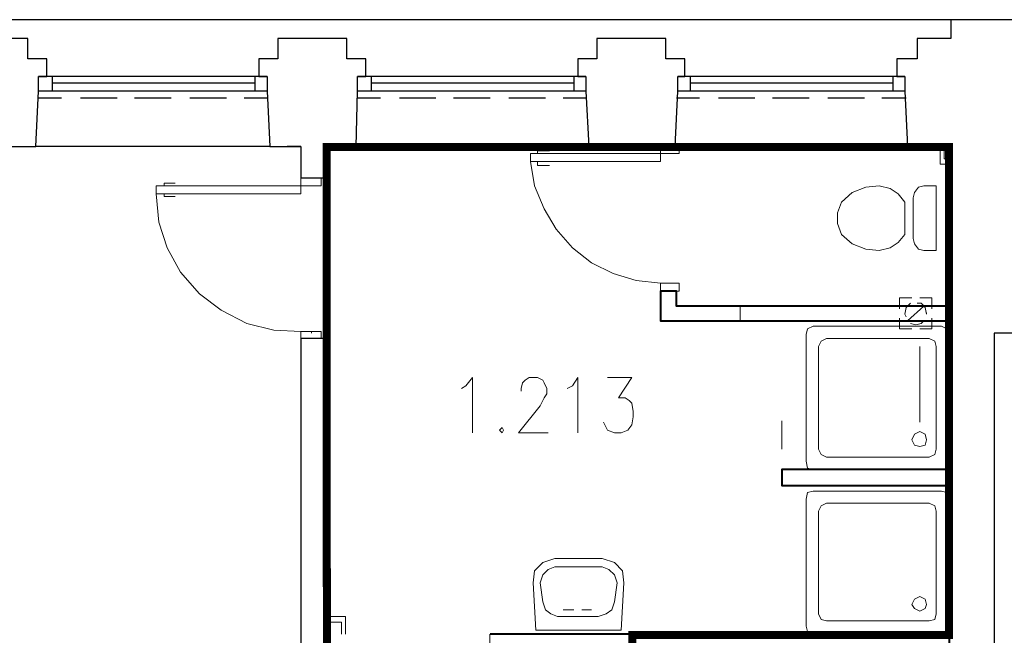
# Model space of a CAD drawing. Header units: millimetres. Extents: x 1 to 17496, y 1 to 30809.
# Tile 119 of 256: x 3301 to 3914, y 22150 to 22534. Entities that reach past the tile are written whole.
import ezdxf

# ---------------------------------------------------------------- set-up
doc = ezdxf.new("R2010")
doc.units = ezdxf.units.MM
doc.linetypes.add('CENTER', pattern=[2, 1.25, -0.25, 0.25, -0.25])
doc.layers.add('0_Przyz_Łazienka personelu', color=200, linetype='CENTER', lineweight=40)
doc.layers.add('PDF _Geometria', color=7, linetype='Continuous')

msp = doc.modelspace()

# ---------------------------------------------------------------- linework, layer by layer
at = {"layer": '0_Przyz_Łazienka personelu', "ltscale": 500, "const_width": 5}
msp.add_lwpolyline([(3492.17, 22454.74), (3879.89, 22454.74), (3879.89, 22150.39), (3682.68, 22150.39), (3682.68, 21788.61), (3492.74, 21788.42), (3492.19, 22214.39)], close=True, dxfattribs=at)
at = {"layer": 'PDF _Geometria', "lineweight": 25}
for points in [[(3881.12, 22534.04), (3682.36, 22534.04), (3483.6, 22534.04), (3283.99, 22534.04), (3085.22, 22534.04), (2886.46, 22534.04), (2687.69, 22534.04), (2488.93, 22534.04), (2289.32, 22534.04)], [(3931.66, 22338.64), (3931.66, 22534.04), (3881.12, 22534.04), (3881.12, 22522.25), (3860.07, 22522.25), (3860.07, 22509.62), (3847.44, 22509.62), (3847.44, 22498.67), (3852.49, 22498.67), (3852.49, 22489.4), (3854.17, 22454.87), (3709.31, 22454.87)], [(3257.88, 22454.87), (3310.94, 22454.87), (3312.62, 22489.4), (3312.62, 22498.67), (3317.68, 22498.67), (3317.68, 22509.62), (3305.89, 22509.62), (3305.89, 22522.25), (3283.99, 22522.25), (3262.93, 22522.25), (3262.93, 22509.62), (3251.14, 22509.62), (3251.14, 22498.67), (3256.19, 22498.67), (3256.19, 22489.4), (3257.88, 22454.87), (3112.17, 22454.87)], [(3456.64, 22454.87), (3476.02, 22454.87), (3476.02, 22435.5), (3492.86, 22435.5), (3492.86, 22454.87), (3510.55, 22454.87), (3511.39, 22489.4), (3511.39, 22498.67), (3516.44, 22498.67), (3516.44, 22509.62), (3504.65, 22509.62), (3504.65, 22522.25), (3483.6, 22522.25), (3461.7, 22522.25), (3461.7, 22509.62), (3449.91, 22509.62), (3449.91, 22498.67), (3454.96, 22498.67), (3454.96, 22489.4), (3456.64, 22454.87), (3310.94, 22454.87)], [(3655.41, 22454.87), (3709.31, 22454.87), (3711, 22489.4), (3711, 22498.67), (3715.21, 22498.67), (3715.21, 22509.62), (3703.42, 22509.62), (3703.42, 22522.25), (3682.36, 22522.25), (3660.46, 22522.25), (3660.46, 22509.62), (3648.67, 22509.62), (3648.67, 22498.67), (3653.72, 22498.67), (3653.72, 22489.4), (3655.41, 22454.87), (3510.55, 22454.87)], [(3454.96, 22498.67), (3312.62, 22498.67)], [(3321.05, 22498.67), (3321.05, 22489.4)], [(3447.38, 22494.46), (3321.05, 22494.46)], [(3447.38, 22498.67), (3447.38, 22489.4)], [(3653.72, 22498.67), (3511.39, 22498.67)], [(3519.81, 22498.67), (3519.81, 22489.4)], [(3646.14, 22494.46), (3519.81, 22494.46)], [(3646.14, 22498.67), (3646.14, 22489.4)], [(3852.49, 22498.67), (3711, 22498.67)], [(3718.58, 22498.67), (3718.58, 22489.4)], [(3844.91, 22494.46), (3718.58, 22494.46)], [(3844.91, 22498.67), (3844.91, 22489.4)], [(3454.96, 22489.4), (3312.62, 22489.4)], [(3653.72, 22489.4), (3511.39, 22489.4)], [(3852.49, 22489.4), (3711, 22489.4)], [(3326.94, 22485.19), (3312.62, 22485.19)], [(3361.47, 22485.19), (3338.73, 22485.19)], [(3395.16, 22485.19), (3372.42, 22485.19)], [(3429.69, 22485.19), (3406.95, 22485.19)], [(3454.96, 22485.19), (3440.64, 22485.19)], [(3525.71, 22485.19), (3511.39, 22485.19)], [(3560.24, 22485.19), (3537.5, 22485.19)], [(3593.93, 22485.19), (3571.19, 22485.19)], [(3628.46, 22485.19), (3605.72, 22485.19)], [(3653.72, 22485.19), (3639.41, 22485.19)], [(3724.47, 22485.19), (3710.15, 22485.19)], [(3759, 22485.19), (3736.26, 22485.19)], [(3792.69, 22485.19), (3769.95, 22485.19)], [(3827.22, 22485.19), (3804.48, 22485.19)], [(3853.33, 22485.19), (3838.17, 22485.19)], [(3476.02, 22454.87), (3467.59, 22454.87)], [(3518.97, 22454.87), (3501.28, 22454.87)], [(3854.17, 22454.87), (3880.28, 22454.87), (3880.28, 21787.83), (3652.04, 21787.83), (3652.04, 21745.72), (3951.87, 21745.72), (3951.87, 22267.06), (3986.4, 22267.06), (3986.4, 22338.64), (3908.08, 22338.64), (3908.08, 21745.72)]]:
    msp.add_lwpolyline(points, dxfattribs=at)
at = {"layer": 'PDF _Geometria', "lineweight": 18}
for points in [[(3331.99, 22454.87), (3313.47, 22454.87)], [(3623.4, 22450.66), (3623.4, 22452.34), (3630.98, 22452.34)], [(3653.72, 22454.87), (3635.2, 22454.87)], [(3874.39, 22454.87), (3874.39, 22443.92), (3880.28, 22443.92)], [(3876.91, 22454.87), (3876.91, 22447.29), (3880.28, 22447.29)], [(3700.05, 22369.81), (3684.89, 22371.49), (3670.57, 22375.7), (3657.09, 22382.44), (3645.3, 22391.7), (3635.2, 22403.5), (3627.62, 22416.13), (3621.72, 22430.45), (3619.19, 22445.61)], [(3623.4, 22445.61), (3623.4, 22443.08), (3630.98, 22443.08)], [(3390.95, 22430.45), (3390.95, 22432.13), (3397.69, 22432.13)], [(3476.02, 22339.49), (3459.17, 22340.33), (3442.33, 22344.54), (3426.32, 22352.96), (3412.85, 22363.07), (3401.06, 22376.54), (3392.63, 22391.7), (3387.58, 22407.71), (3385.9, 22425.39)], [(3390.95, 22425.39), (3390.95, 22423.71), (3397.69, 22423.71)], [(3856.7, 22360.54), (3849.12, 22360.54), (3849.12, 22353.8)], [(3869.33, 22353.8), (3869.33, 22360.54), (3861.75, 22360.54)], [(3749.74, 22355.49), (3749.74, 22346.22), (3749.74, 22355.49)], [(3855.86, 22357.17), (3853.33, 22354.65), (3852.49, 22350.44), (3853.33, 22348.75)], [(3864.28, 22355.49), (3854.17, 22346.22)], [(3865.96, 22351.28), (3865.96, 22350.44), (3865.12, 22354.65), (3862.6, 22357.17), (3860.07, 22357.17)], [(3849.12, 22347.91), (3849.12, 22341.17), (3856.7, 22341.17)], [(3855.86, 22344.54), (3859.23, 22343.7), (3862.6, 22344.54), (3864.28, 22346.22)], [(3861.75, 22341.17), (3869.33, 22341.17), (3869.33, 22347.91)], [(3482.75, 22338.64), (3482.75, 22339.49)], [(3491.18, 22335.28), (3491.18, 22336.12)], [(3492.86, 22330.22), (3492.86, 22312.54)], [(3861.75, 22330.22), (3861.75, 22283.06)], [(3576.24, 22304.11), (3578.77, 22305.8), (3582.98, 22310.85), (3582.98, 22276.32)], [(3613.3, 22302.43), (3613.3, 22304.11), (3614.14, 22307.48), (3615.82, 22309.17), (3618.35, 22310.85), (3623.4, 22310.85), (3626.77, 22309.17), (3627.62, 22307.48), (3629.3, 22304.11), (3629.3, 22300.74), (3627.62, 22298.22), (3625.09, 22293.16), (3611.61, 22276.32), (3630.14, 22276.32)], [(3641.93, 22304.11), (3645.3, 22305.8), (3648.67, 22310.85), (3648.67, 22276.32)], [(3667.2, 22310.85), (3682.36, 22310.85), (3673.94, 22298.22), (3678.15, 22298.22), (3680.68, 22296.53), (3682.36, 22294.85), (3683.2, 22289.8), (3683.2, 22286.43), (3682.36, 22281.37), (3679.83, 22278), (3675.62, 22276.32), (3671.41, 22276.32), (3667.2, 22278), (3666.36, 22279.69), (3664.67, 22283.06)], [(3775.85, 22283.9), (3775.85, 22266.21)], [(3880.28, 22266.21), (3880.28, 22283.9)], [(3639.41, 22165.99), (3646.14, 22165.99)], [(3657.09, 22165.99), (3651.2, 22165.99)], [(3492.86, 22161.78), (3503.81, 22161.78), (3503.81, 22150.83)], [(3492.86, 22158.41), (3501.28, 22158.41), (3501.28, 22150.83)], [(3593.88, 22150.83), (3593.88, 22135.67), (3593.88, 22150.83)]]:
    msp.add_lwpolyline(points, dxfattribs=at)
for points in [[(3619.19, 22445.61), (3700.05, 22445.61), (3700.05, 22454.87), (3711.84, 22454.87), (3711.84, 22450.66), (3619.19, 22450.66)], [(3385.9, 22425.39), (3476.02, 22425.39), (3476.02, 22435.5), (3488.65, 22435.5), (3488.65, 22430.45), (3385.9, 22430.45)], [(3852.49, 22400.13), (3852.49, 22420.34), (3848.28, 22425.39), (3843.22, 22428.76), (3836.49, 22430.45), (3828.06, 22429.6), (3819.64, 22426.24), (3812.9, 22420.34), (3810.38, 22413.6), (3810.38, 22406.86), (3812.9, 22400.13), (3819.64, 22394.23), (3828.06, 22390.86), (3836.49, 22390.02), (3843.22, 22391.7), (3848.28, 22395.07)], [(3864.28, 22390.02), (3871.86, 22390.02), (3871.86, 22430.45), (3864.28, 22430.45), (3860.91, 22429.6), (3858.38, 22426.24), (3857.54, 22422.87), (3857.54, 22397.6), (3858.38, 22394.23), (3860.91, 22390.86)], [(3711.84, 22364.75), (3711.84, 22369.81), (3700.05, 22369.81), (3700.05, 22364.75)], [(3759, 22355.49), (3741.32, 22355.49)], [(3741.32, 22346.22), (3759, 22346.22)], [(3795.22, 22253.58), (3875.23, 22253.58), (3878.6, 22254.42), (3880.28, 22258.63), (3880.28, 22337.8), (3878.6, 22341.17), (3875.23, 22342.86), (3795.22, 22342.86), (3791.85, 22341.17), (3791.01, 22337.8), (3791.01, 22258.63), (3791.85, 22254.42)], [(3488.65, 22335.28), (3488.65, 22339.49), (3476.02, 22339.49), (3476.02, 22335.28)], [(3803.64, 22261.16), (3867.65, 22261.16), (3871.02, 22262.84), (3871.86, 22266.21), (3871.86, 22330.22), (3871.02, 22333.59), (3867.65, 22335.28), (3803.64, 22335.28), (3800.27, 22333.59), (3798.59, 22330.22), (3798.59, 22266.21), (3800.27, 22262.84)], [(3880.28, 22330.22), (3880.28, 22312.54)], [(3601.51, 22279.69), (3599.82, 22278), (3601.51, 22276.32), (3602.35, 22278)], [(3861.75, 22277.16), (3858.38, 22275.48), (3856.7, 22272.11), (3858.38, 22268.74), (3861.75, 22267.9), (3865.12, 22268.74), (3865.96, 22272.11), (3865.12, 22275.48)], [(3795.22, 22150.83), (3875.23, 22150.83), (3878.6, 22152.51), (3880.28, 22155.88), (3880.28, 22235.05), (3878.6, 22239.26), (3875.23, 22240.1), (3795.22, 22240.1), (3791.85, 22239.26), (3791.01, 22235.05), (3791.01, 22155.88), (3791.85, 22152.51)], [(3803.64, 22159.25), (3867.65, 22159.25), (3871.02, 22160.09), (3871.86, 22163.46), (3871.86, 22227.47), (3871.02, 22230.84), (3867.65, 22232.52), (3803.64, 22232.52), (3800.27, 22230.84), (3798.59, 22227.47), (3798.59, 22163.46), (3800.27, 22160.09)], [(3675.62, 22153.36), (3677.31, 22182.83), (3676.46, 22190.41), (3671.41, 22195.47), (3663.83, 22197.99), (3634.35, 22197.99), (3626.77, 22195.47), (3621.72, 22190.41), (3620.88, 22182.83), (3622.56, 22153.36)], [(3661.3, 22161.78), (3636.04, 22161.78), (3631.83, 22163.46), (3628.46, 22165.99), (3626.77, 22171.04), (3625.09, 22182.83), (3626.77, 22187.89), (3630.14, 22191.26), (3634.35, 22192.94), (3663.83, 22192.94), (3668.04, 22191.26), (3671.41, 22187.89), (3673.1, 22182.83), (3671.41, 22171.04), (3669.73, 22165.99), (3666.36, 22163.46)], [(3861.75, 22174.41), (3858.38, 22172.73), (3856.7, 22169.36), (3858.38, 22166.83), (3861.75, 22165.15), (3865.12, 22166.83), (3865.96, 22169.36), (3865.12, 22172.73)], [(3759, 22150.83), (3741.32, 22150.83)]]:
    msp.add_lwpolyline(points, close=True, dxfattribs=at)
at = {"layer": 'PDF _Geometria', "lineweight": 9}
for points in [[(3879.44, 22454.87), (3878.6, 22454.87), (3878.6, 22454.03)], [(3878.6, 22453.19), (3879.44, 22454.03), (3879.44, 22453.19)], [(3878.6, 22452.34), (3879.44, 22451.5), (3880.28, 22450.66)], [(3878.6, 22451.5), (3878.6, 22450.66), (3879.44, 22450.66)], [(3880.28, 22454.87), (3879.44, 22454.03), (3880.28, 22454.03)], [(3880.28, 22451.5), (3879.44, 22451.5), (3879.44, 22452.34)], [(3879.44, 22448.98), (3878.6, 22448.98), (3878.6, 22448.13)], [(3878.6, 22447.29), (3879.44, 22448.13), (3879.44, 22447.29)], [(3880.28, 22448.98), (3879.44, 22448.13), (3880.28, 22448.13)]]:
    msp.add_lwpolyline(points, dxfattribs=at)
at = {"layer": 'PDF _Geometria', "lineweight": 40}
for points in [[(3880.28, 22355.49), (3710.15, 22355.49), (3710.15, 22364.75), (3700.05, 22364.75), (3700.05, 22346.22), (3880.28, 22346.22)], [(3880.28, 22253.58), (3775.85, 22253.58), (3775.85, 22243.47), (3880.28, 22243.47)], [(3594.02, 22135.67), (3682.36, 22135.67), (3682.36, 22041.34), (3682.31, 22041.34), (3682.31, 22031.23), (3682.36, 22031.23), (3682.36, 21918.37), (3604.03, 21918.37), (3604.03, 21903.21), (3694.15, 21903.21), (3694.15, 21898.16), (3709.31, 21898.16), (3709.31, 21918.37), (3697.52, 21918.37), (3697.52, 22031.23), (3706.78, 22031.23), (3706.78, 22041.34), (3697.52, 22041.34), (3697.52, 22135.67), (3880.28, 22135.67), (3880.28, 22150.83), (3594.02, 22150.83)]]:
    msp.add_lwpolyline(points, dxfattribs=at)
at = {"layer": 'PDF _Geometria', "lineweight": 25}
msp.add_lwpolyline([(3476.02, 22335.28), (3476.02, 21787.83), (3223.35, 21787.83), (3223.35, 21745.72), (3502.97, 21745.72), (3502.97, 21787.83), (3488.65, 21787.83), (3488.65, 21887.21), (3492.86, 21887.21), (3492.86, 22335.28)], close=True, dxfattribs=at)

doc.saveas('drawing.dxf')
